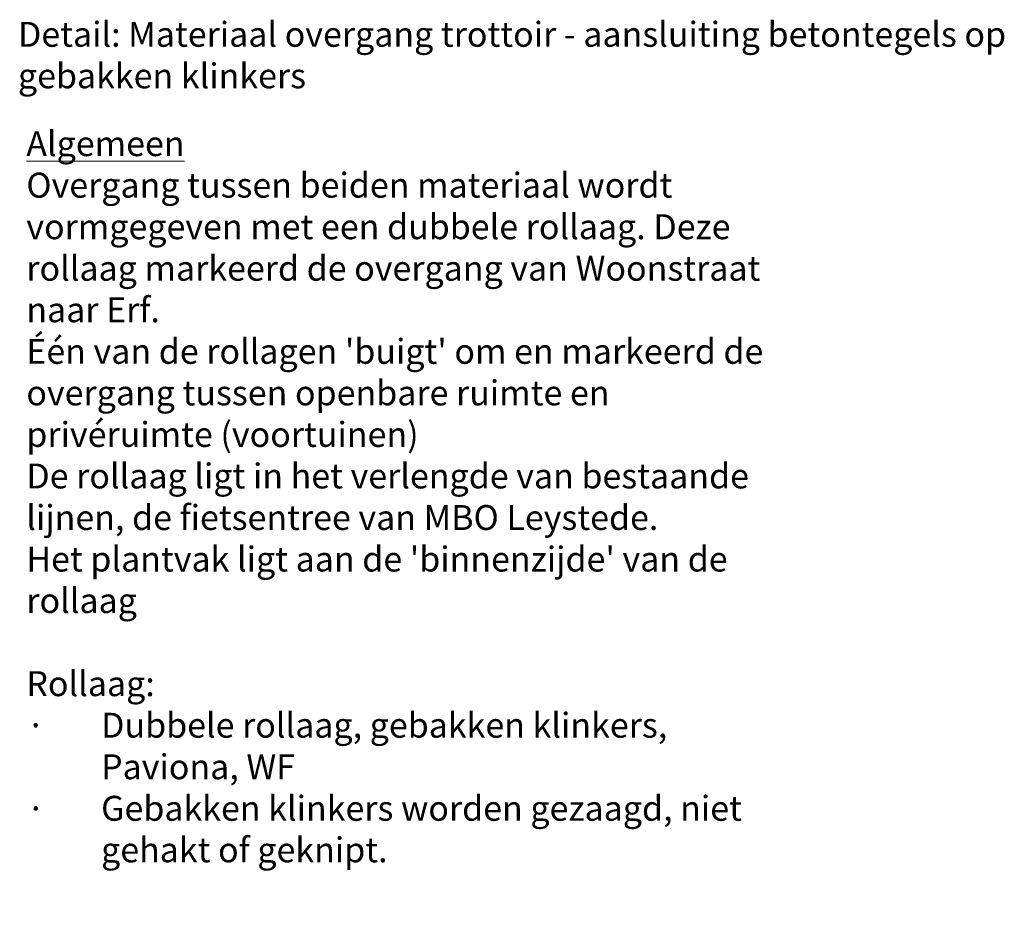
# Model space of a CAD drawing. Header units: metres. Extents: x 92403 to 95147, y 464428 to 465602.
# Tile 153 of 256: x 92676.19 to 92679.75, y 465024.85 to 465028.06. Entities that reach past the tile are written whole.
import ezdxf

# ---------------------------------------------------------------- set-up
doc = ezdxf.new("R2010")
doc.units = ezdxf.units.M
doc.layers.add('N-WE-VH-KANTOPSLUITING_TROTTOIRBAND_130 150-T18', color=10, linetype='CONTINUOUS', lineweight=18)
doc.styles.add('NLCS-ISO-M200-T18', font='NLCS-ISO.ttf', dxfattribs={"height": 0.36})

msp = doc.modelspace()

# ---------------------------------------------------------------- texts
at = {"layer": 'N-WE-VH-KANTOPSLUITING_TROTTOIRBAND_130 150-T18', "color": 7, "char_height": 0.09, "attachment_point": 1, "style": 'NLCS-ISO-M200-T18'}
for s, width, insert in [('{\\fArial|b1|i0|c0|p34;Detail: Materiaal overgang trottoir - aansluiting betontegels op \\Pgebakken klinkers}', 67.19665993, (92676.185367, 465028.056273)), ("\\A1;{\\fArial|b0|i0|c0|p34;\\P\\LAlgemeen\\P\\lOvergang tussen beiden materiaal wordt vormgegeven met een dubbele rollaag. Deze rollaag markeerd de overgang van Woonstraat naar Erf.\\PÉén van de rollagen 'buigt' om en markeerd de overgang tussen openbare ruimte en privéruimte (voortuinen)\\PDe rollaag ligt in het verlengde van bestaande lijnen, de fietsentree van MBO Leystede.\\PHet plantvak ligt aan de 'binnenzijde' van de rollaag\\P\\PRollaag:\\P\\pxi-3,l3,t3;{\\fSymbol|b0|i0|c2|p18;·^I}Dubbele rollaag, gebakken klinkers, Paviona, WF\\P{\\fSymbol|b0|i0|c2|p18;·^I}Gebakken klinkers worden gezaagd, niet gehakt of geknipt. \\P\\PZone voor voetgangers:\\P{\\fSymbol|b0|i0|c2|p18;·^I}gebakken klinkers, Paviona, WF in halfsteensverband - loodrecht op de looprichting\\P{\\fSymbol|b0|i0|c2|p18;·^I}Gebakken klinkers worden gezaagd, niet gehakt of geknipt. \\P\\pi0,l0,tz;\\PTrottoir\\P\\pi-3,l3,t3;{\\A0;\\fSymbol|b0|i0|c2|p18;·^I}\\A0;Trottoirtegels 30x30cm, 5 cm dik\\P{\\fSymbol|b0|i0|c2|p18;·^I}Kleur: standaard grijs 402 (uitgewassen deklaag)\\P{\\fSymbol|b0|i0|c2|p18;·^I}Halfsteensverband, loodrecht op de looprichting}", 2.78841796, (92676.215615, 465027.811401))]:
    msp.add_mtext_dynamic_manual_height_columns(s, width=width, gutter_width=23.998807, heights=[0], dxfattribs=dict(at, insert=insert))

doc.saveas('drawing.dxf')
